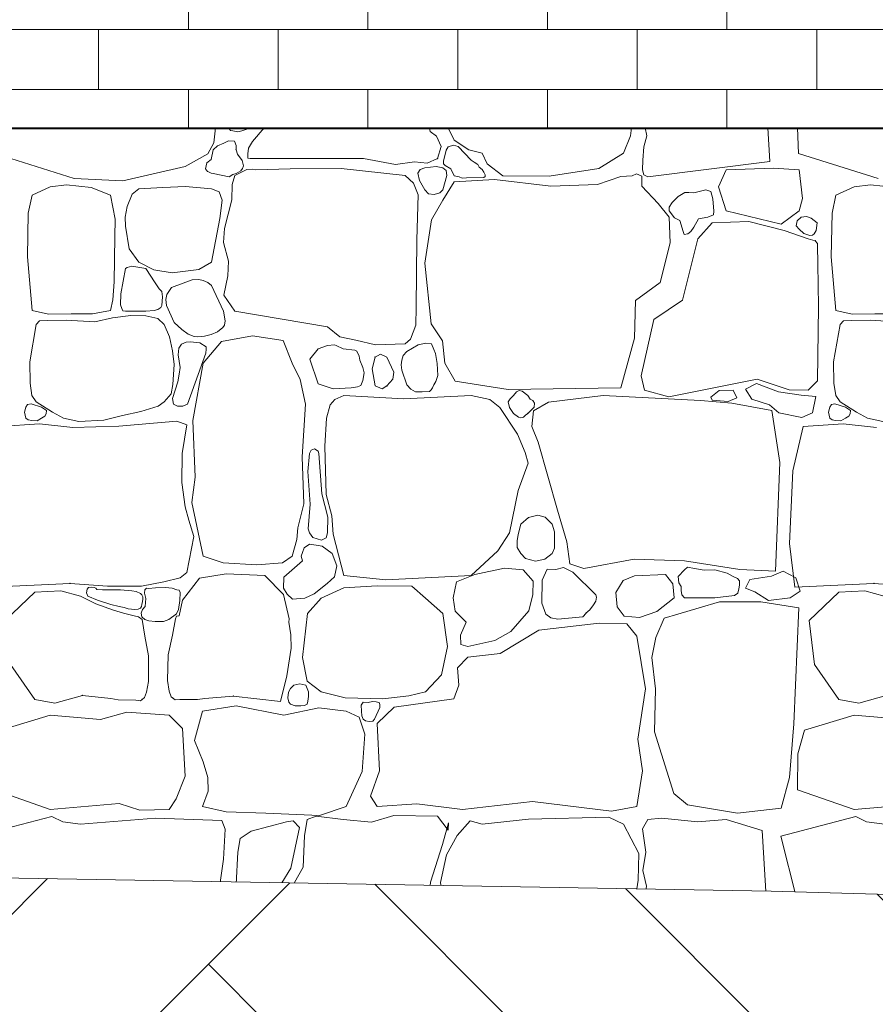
# Model space of a CAD drawing. Header units: millimetres. Extents: x 67877 to 166263, y -957 to 33454.
# Tile 8 of 98: x 72217 to 73175, y 1530 to 2632. Entities that reach past the tile are written whole.
import ezdxf

# ---------------------------------------------------------------- set-up
doc = ezdxf.new("R2010")
doc.units = ezdxf.units.MM
doc.linetypes.add('Wipeout_Contour', pattern=[1000, 0, -1000])
for name, color, linetype, lineweight in [('0_Nr_pióra__102', 9, 'Continuous', 5), ('0_Nr_pióra__2', 8, 'Continuous', 5), ('0_Nr_pióra__93', 7, 'Continuous', 13), ('_elementy3d_Nr_pióra__102', 9, 'Continuous', 5), ('_elementy3d_Nr_pióra__2', 8, 'Continuous', 5)]:
    doc.layers.add(name, color=color, linetype=linetype, lineweight=lineweight)
doc.layers.add('_elementy3d', color=7, linetype='Continuous')

# ---------------------------------------------------------------- blocks, each defined once
blk = doc.blocks.new('*X24', base_point=(739731.4, 4226.7))
at = {"layer": '_elementy3d_Nr_pióra__102', "linetype": 'Continuous'}
for p, q in [((760698.4, -352), (760696.6, -368.8)), ((760712.8, -352), (760712.9, -352.2)), ((760712.9, -352.2), (760715.2, -355.2)), ((760728, -355.4), (760737.8, -352)), ((760753, -352), (760739.7, -367.5)), ((760938.8, -356.1), (760938.2, -352)), ((760959, -352), (760965.8, -366.1)), ((761163.2, -361.3), (761164.3, -352)), ((761179.4, -352), (761181.3, -361)), ((761319.1, -389.8), (761316.9, -352)), ((761351.3, -380.9), (761350.2, -352)), ((760715.2, -355.2), (760718, -355.7)), ((760718, -355.7), (760723.5, -356.8)), ((760723.5, -356.8), (760728, -355.4)), ((760945.8, -361.6), (760938.8, -356.1)), ((760951, -373), (760945.8, -361.6)), ((761155.3, -380.7), (761163.2, -361.3)), ((761181.3, -361), (761177.9, -373.4)), ((760696.6, -368.8), (760689.9, -381.2)), ((760700.7, -372.3), (760696, -376.7)), ((760707.8, -369.2), (760700.7, -372.3)), ((760713, -366.9), (760707.8, -369.2)), ((760719.6, -367), (760713, -366.9)), ((760721.7, -371.9), (760719.6, -367)), ((760721.4, -376.7), (760721.7, -371.9)), ((760739.7, -367.5), (760735.2, -375.1)), ((760947, -386.6), (760951, -373)), ((760959, -373.5), (760956.7, -377.2)), ((760965, -371.4), (760959, -373.5)), ((760970.2, -373), (760965, -371.4)), ((760965.8, -366.1), (760981.9, -376.7)), ((760984.8, -388.3), (760970.2, -373)), ((761177.9, -373.4), (761176.8, -388.5)), ((760540.3, -408.9), (760451.3, -380.9)), ((760689.9, -381.2), (760664.3, -395.3)), ((760696, -376.7), (760693.6, -387.5)), ((760723.1, -381.6), (760721.4, -376.7)), ((760728.3, -388.6), (760723.1, -381.6)), ((760734.7, -381.4), (760734.6, -386.2)), ((760735.2, -375.1), (760734.7, -381.4)), ((760956.7, -377.2), (760953.6, -389.6)), ((760981.9, -376.7), (760996.8, -380.7)), ((760996.8, -380.7), (761002.5, -392.3)), ((761127.5, -397.8), (761155.3, -380.7)), ((761440.3, -408.9), (761351.3, -380.9)), ((760664.3, -395.3), (760594.5, -411.5)), ((760688.9, -391.4), (760687.4, -398)), ((760693.6, -387.5), (760688.9, -391.4)), ((760729.8, -394.8), (760728.3, -388.6)), ((760728.6, -397.7), (760729.8, -394.8)), ((760734.6, -386.2), (760737.2, -386.6)), ((760737.2, -386.6), (760864, -386.4)), ((760864, -386.4), (760899.9, -393.3)), ((760899.9, -393.3), (760921.2, -390.3)), ((760921.2, -390.3), (760935.3, -391.8)), ((760945.5, -395.5), (760932.9, -396.8)), ((760935.3, -391.8), (760947, -386.6)), ((760952.9, -396.8), (760945.5, -395.5)), ((760953.6, -389.6), (760953.8, -392.6)), ((760953.8, -392.6), (760955.7, -394.3)), ((760955.7, -394.3), (760961.8, -398)), ((760987.9, -390.6), (760984.8, -388.3)), ((760992.2, -393.3), (760987.9, -390.6)), ((760993.7, -396.1), (760992.2, -393.3)), ((760996.8, -398.7), (760993.7, -396.1)), ((761002.5, -392.3), (761020.1, -405.9)), ((761176.8, -388.5), (761176.3, -399.2)), ((761182.3, -406.9), (761319.1, -389.8)), ((760687.4, -398), (760689.4, -401.2)), ((760689.4, -401.2), (760690.7, -401.6)), ((760690.7, -401.6), (760693.4, -402.9)), ((760693.4, -402.9), (760696, -403.2)), ((760696, -403.2), (760713.8, -407.2)), ((760713.8, -407.2), (760717.8, -404.3)), ((760719.9, -405.7), (760717, -415.6)), ((760717.8, -404.3), (760721.4, -403.2)), ((760733.5, -398.8), (760719.9, -405.7)), ((760721.4, -403.2), (760726.9, -400.2)), ((760726.9, -400.2), (760728.6, -397.7)), ((760740.4, -398.4), (760733.5, -398.8)), ((760743.6, -399), (760740.4, -398.4)), ((760782, -398), (760743.6, -399)), ((760839.3, -397.8), (760782, -398)), ((760910.6, -405.7), (760839.3, -397.8)), ((760920.1, -414.1), (760910.6, -405.7)), ((760927.7, -398.8), (760925, -402.8)), ((760925, -402.8), (760926.7, -411.3)), ((760932.9, -396.8), (760927.7, -398.8)), ((760956.5, -400.1), (760952.9, -396.8)), ((760952.9, -421.5), (760957.5, -405.6)), ((760957.5, -405.6), (760956.5, -400.1)), ((760961.8, -398), (760965.7, -406)), ((760965.7, -406), (760971.2, -407.2)), ((760971.2, -407.2), (760974.6, -408.5)), ((760979.5, -408.2), (760998.9, -407.7)), ((760999, -401.9), (760996.8, -398.7)), ((760998.9, -407.7), (761000.3, -406.5)), ((761000.3, -404.6), (760999, -401.9)), ((761000.3, -406.5), (761000.3, -404.6)), ((761020.1, -405.9), (761072.1, -406.4)), ((761072.1, -406.4), (761127.5, -397.8)), ((761152.1, -406.7), (761126.1, -415.6)), ((761165.1, -405.8), (761152.1, -406.7)), ((761169.6, -403.5), (761165.1, -405.8)), ((761175.9, -406.2), (761169.6, -403.5)), ((761175.6, -417.3), (761175.9, -406.2)), ((761176.3, -399.2), (761178, -404.8)), ((761178, -404.8), (761182.3, -406.9)), ((761270, -399.2), (761261.4, -418.2)), ((761323.3, -397.2), (761270, -399.2)), ((761351.7, -399.2), (761323.3, -397.2)), ((761355.7, -431.4), (761351.7, -399.2)), ((760513.4, -418.2), (760493, -427.7)), ((760531.6, -416.1), (760513.4, -418.2)), ((760559.4, -418.8), (760531.6, -416.1)), ((760594.5, -411.5), (760540.3, -408.9)), ((760664.7, -418), (760639.5, -418.8)), ((760694, -420.6), (760664.7, -418)), ((760717, -415.6), (760716.7, -432.8)), ((760925.2, -427.1), (760920.1, -414.1)), ((760926.7, -411.3), (760932.9, -421.5)), ((760965.8, -412.6), (760952.9, -433.2)), ((761010.9, -410.1), (760965.8, -412.6)), ((760974.6, -408.5), (760979.5, -408.2)), ((761073.8, -417.3), (761010.9, -410.1)), ((761126.1, -415.6), (761073.8, -417.3)), ((761193.9, -436.9), (761175.6, -417.3)), ((761261.4, -418.2), (761270, -445.2)), ((761413.4, -418.2), (761393, -427.7)), ((761431.6, -416.1), (761413.4, -418.2)), ((761459.4, -418.8), (761431.6, -416.1)), ((760493, -427.7), (760488.7, -447.8)), ((760580.8, -427.7), (760559.4, -418.8)), ((760586, -454.5), (760580.8, -427.7)), ((760605.1, -426.5), (760599.5, -440.1)), ((760612.5, -420.6), (760605.1, -426.5)), ((760639.5, -418.8), (760612.5, -420.6)), ((760702.7, -423.8), (760694, -420.6)), ((760705.8, -433.1), (760702.7, -423.8)), ((760923.9, -477.6), (760925.2, -427.1)), ((760932.9, -421.5), (760936.9, -426.2)), ((760936.9, -426.2), (760943.4, -426.8)), ((760943.4, -426.8), (760949.4, -424.9)), ((760949.4, -424.9), (760952.9, -421.5)), ((761216.5, -429.1), (761209.8, -435.9)), ((761223.8, -424.6), (761216.5, -429.1)), ((761228.4, -424.5), (761223.8, -424.6)), ((761234.1, -425), (761228.4, -424.5)), ((761247.5, -421.5), (761234.1, -425)), ((761253.1, -423.4), (761247.5, -421.5)), ((761255.3, -431.8), (761253.1, -423.4)), ((761393, -427.7), (761388.7, -447.8)), ((760599.5, -440.1), (760597.4, -452.1)), ((760703.4, -453.6), (760705.8, -433.1)), ((760716.7, -432.8), (760708.5, -464.9)), ((760952.9, -433.2), (760940.1, -455)), ((761206.3, -452), (761193.9, -436.9)), ((761209.8, -435.9), (761206.3, -441)), ((761256.2, -445.4), (761255.3, -431.8)), ((761351.7, -445.2), (761355.7, -431.4)), ((760488.7, -447.8), (760487.8, -496.4)), ((761206.3, -441), (761206.3, -445.2)), ((761206.3, -445.2), (761212.2, -452.8)), ((761249.7, -452.1), (761255.9, -449.5)), ((761255.9, -449.5), (761256.2, -445.4)), ((761270, -445.2), (761331.9, -459.9)), ((761331.9, -459.9), (761351.7, -445.2)), ((761354, -452.1), (761360, -451.4)), ((761360, -451.4), (761365.5, -453.3)), ((761388.7, -447.8), (761387.8, -496.4)), ((760585.8, -474.3), (760586, -454.5)), ((760597.4, -452.1), (760597.7, -462.3)), ((760597.7, -462.3), (760601.7, -487.5)), ((760694, -502.6), (760703.4, -453.6)), ((760940.1, -455), (760932.9, -503.8)), ((761207.3, -481), (761206.3, -452)), ((761212.2, -452.8), (761218.2, -455.8)), ((761218.2, -455.8), (761221.9, -468.1)), ((761234.1, -463.2), (761239.1, -453.9)), ((761254.4, -458.4), (761238.5, -476.3)), ((761239.1, -453.9), (761249.7, -452.1)), ((761295.5, -457), (761254.4, -458.4)), ((761335.1, -467.1), (761295.5, -457)), ((761348.6, -462), (761349.6, -456.1)), ((761351.7, -465.7), (761348.6, -462)), ((761349.6, -456.1), (761354, -452.1)), ((761365.5, -453.3), (761372.2, -458.4)), ((761372.2, -458.4), (761371, -467)), ((760708.5, -464.9), (760707.5, -480.5)), ((761221.9, -468.1), (761223.3, -471.4)), ((761223.3, -471.4), (761227.2, -470.9)), ((761227.2, -470.9), (761230.6, -468.2)), ((761230.6, -468.2), (761234.1, -463.2)), ((761361.9, -476.3), (761335.1, -467.1)), ((761357.2, -470.4), (761351.7, -465.7)), ((761363.9, -472.8), (761357.2, -470.4)), ((761366.9, -472.4), (761363.9, -472.8)), ((761368.5, -470.7), (761366.9, -472.4)), ((761371, -467), (761368.5, -470.7)), ((760585.1, -524.5), (760585.8, -474.3)), ((760707.5, -480.5), (760712.9, -501.5)), ((760923.1, -552.9), (760923.9, -477.6)), ((761196.2, -525.3), (761207.3, -481)), ((761238.5, -476.3), (761221.2, -545.1)), ((761369.9, -478.5), (761361.9, -476.3)), ((761372.4, -481.5), (761369.9, -478.5)), ((761372.5, -483.9), (761372.4, -481.5)), ((761372.8, -504.3), (761372.5, -483.9)), ((760601.7, -487.5), (760612.5, -502.6)), ((760487.8, -496.4), (760493, -556.6)), ((760612.5, -502.6), (760629.4, -511.2)), ((760679.9, -510.8), (760694, -502.6)), ((760712.9, -501.5), (760712.1, -517.9)), ((760932.9, -503.8), (760939.8, -571.4)), ((761373.7, -552.1), (761372.8, -504.3)), ((761387.8, -496.4), (761393, -556.6)), ((760597.7, -509.7), (760592.3, -538.1)), ((760599.5, -508.5), (760597.7, -509.7)), ((760604.7, -507), (760599.5, -508.5)), ((760620.3, -509.7), (760604.7, -507)), ((760630.9, -525.8), (760620.3, -509.7)), ((760629.4, -511.2), (760649.9, -514.4)), ((760649.9, -514.4), (760679.9, -510.8)), ((760712.1, -517.9), (760707.7, -539.4)), ((760583.6, -544.5), (760585.1, -524.5)), ((760635.5, -532.2), (760630.9, -525.8)), ((760672.3, -522.3), (760649.3, -530.8)), ((760679.9, -522), (760672.3, -522.3)), ((760684.7, -523.2), (760679.9, -522)), ((760689.7, -525.4), (760684.7, -523.2)), ((760693.9, -528.8), (760689.7, -525.4)), ((760707.4, -557.4), (760693.9, -528.8)), ((761168.7, -545.6), (761196.2, -525.3)), ((760592.3, -538.1), (760592.2, -550.3)), ((760638.2, -535.4), (760635.5, -532.2)), ((760639.1, -541.4), (760638.2, -535.4)), ((760644, -538.8), (760642.7, -544.3)), ((760649.3, -530.8), (760644, -538.8)), ((760707.7, -539.4), (760719.9, -557.3)), ((760580.8, -556.6), (760583.6, -544.5)), ((760592.2, -550.3), (760593.7, -554.5)), ((760638.4, -551.2), (760639.1, -541.4)), ((760642.7, -544.3), (760643.7, -550.9)), ((760643.7, -550.9), (760652, -570.1)), ((761167.7, -587.5), (761168.7, -545.6)), ((761221.2, -545.1), (761189, -566.7)), ((760493, -556.6), (760511.3, -560.6)), ((760511.3, -560.6), (760536.7, -560.3)), ((760536.7, -560.3), (760560.9, -560.2)), ((760560.9, -560.2), (760580.8, -556.6)), ((760593.7, -554.5), (760594.7, -556.8)), ((760594.7, -556.8), (760597.7, -557.4)), ((760597.7, -557.4), (760620.3, -557.4)), ((760620.3, -557.4), (760629.6, -556.6)), ((760629.6, -556.6), (760633.9, -555.5)), ((760633.9, -555.5), (760637.2, -553.2)), ((760637.2, -553.2), (760638.4, -551.2)), ((760709.1, -568.3), (760707.4, -557.4)), ((760719.9, -557.3), (760823.9, -575)), ((760922.7, -573.1), (760923.1, -552.9)), ((761372.3, -635.5), (761373.7, -552.1)), ((761393, -556.6), (761411.3, -560.6)), ((761411.3, -560.6), (761436.7, -560.3)), ((761436.7, -560.3), (761460.9, -560.2)), ((760497.8, -572.3), (760490.5, -614.1)), ((760501.5, -568.1), (760497.8, -572.3)), ((760510.5, -567.8), (760501.5, -568.1)), ((760531.4, -567.5), (760510.5, -567.8)), ((760563.2, -569.4), (760531.4, -567.5)), ((760583.2, -565), (760563.2, -569.4)), ((760603.5, -562.2), (760583.2, -565)), ((760620.6, -562.5), (760603.5, -562.2)), ((760633.8, -565.5), (760620.6, -562.5)), ((760640.9, -572.3), (760633.8, -565.5)), ((760646.8, -585.9), (760640.9, -572.3)), ((760652, -570.1), (760660.8, -577.8)), ((760706.7, -575.6), (760708.5, -573)), ((760708.5, -573), (760709.1, -568.3)), ((760939.8, -571.4), (760952.7, -590.5)), ((761189, -566.7), (761174.9, -629.8)), ((761397.8, -572.3), (761390.5, -614.1)), ((761401.5, -568.1), (761397.8, -572.3)), ((761410.5, -567.8), (761401.5, -568.1)), ((761431.4, -567.5), (761410.5, -567.8)), ((761463.2, -569.4), (761431.4, -567.5)), ((760660.8, -577.8), (760667.7, -583.2)), ((760667.7, -583.2), (760674.6, -585.7)), ((760686, -585.4), (760693.6, -583.6)), ((760693.6, -583.6), (760700.7, -580.5)), ((760700.7, -580.5), (760706.7, -575.6)), ((760823.9, -575), (760837.6, -585.9)), ((760916.6, -588.8), (760922.7, -573.1)), ((760650.2, -601.9), (760646.8, -585.9)), ((760660.4, -594.3), (760657.3, -598.6)), ((760665.7, -592.2), (760660.4, -594.3)), ((760670.4, -591.6), (760665.7, -592.2)), ((760681, -592.7), (760670.4, -591.6)), ((760674.6, -585.7), (760678.8, -586)), ((760678.8, -586), (760686, -585.4)), ((760687.8, -597.2), (760681, -592.7)), ((760705.3, -591.2), (760684.7, -615.5)), ((760739.9, -584.8), (760705.3, -591.2)), ((760774.1, -590.2), (760739.9, -584.8)), ((760784.3, -615.5), (760774.1, -590.2)), ((760837.6, -585.9), (760855.4, -590)), ((760855.4, -590), (760877.5, -595)), ((760877.5, -595), (760910.6, -593.9)), ((760910.6, -593.9), (760916.6, -588.8)), ((760934, -593.2), (760925.3, -595.1)), ((760940.2, -594), (760934, -593.2)), ((760942.8, -600.1), (760940.2, -594)), ((760952.7, -590.5), (760955.2, -615.5)), ((761152.1, -643), (761167.7, -587.5)), ((760652.1, -617.1), (760650.2, -601.9)), ((760657.3, -598.6), (760656.6, -606.3)), ((760666.9, -661.3), (760687.6, -604.2)), ((760687.6, -604.2), (760688, -600)), ((760688, -600), (760687.8, -597.2)), ((760813.2, -599.4), (760804.1, -611)), ((760823.8, -595.7), (760813.2, -599.4)), ((760831.8, -595.2), (760823.8, -595.7)), ((760833.5, -595.9), (760831.8, -595.2)), ((760841.5, -599.4), (760833.5, -595.9)), ((760854.4, -600.9), (760841.5, -599.4)), ((760856.8, -602.1), (760854.4, -600.9)), ((760859.2, -607.6), (760856.8, -602.1)), ((760883.2, -605.5), (760877.1, -608.8)), ((760890.3, -608.8), (760883.2, -605.5)), ((760912.6, -602.6), (760908.5, -606.9)), ((760925.3, -595.1), (760912.6, -602.6)), ((760944.6, -604.7), (760942.8, -600.1)), ((760946.7, -616), (760944.6, -604.7)), ((760490.5, -614.1), (760490.8, -637.9)), ((760656.6, -606.3), (760658.9, -620.3)), ((760684.7, -615.5), (760673.1, -679.9)), ((760793.4, -634), (760784.3, -615.5)), ((760804.1, -611), (760813.2, -638.7)), ((760860.1, -612.2), (760859.2, -607.6)), ((760863.2, -620.4), (760860.1, -612.2)), ((760877.1, -608.8), (760873.9, -621.9)), ((760898.2, -625.6), (760890.3, -608.8)), ((760906.9, -612.2), (760906.2, -617.5)), ((760908.5, -606.9), (760906.9, -612.2)), ((760947.2, -629.4), (760946.7, -616)), ((760955.2, -615.5), (760966.8, -635.8)), ((761390.5, -614.1), (761390.8, -637.9)), ((760650.5, -639.3), (760652.1, -617.1)), ((760657.8, -627.8), (760656.2, -636.3)), ((760658.9, -620.3), (760657.8, -627.8)), ((760864.8, -626.4), (760863.2, -620.4)), ((760863.5, -634.8), (760864.8, -626.4)), ((760873.9, -621.9), (760877.1, -641)), ((760897, -633.5), (760898.2, -625.6)), ((760906.2, -617.5), (760907.1, -623.4)), ((760907.1, -623.4), (760912.6, -639.7)), ((760490.8, -637.9), (760492.8, -651.8)), ((760656.2, -636.3), (760650.1, -655.2)), ((760799.1, -661.3), (760793.4, -634)), ((760813.2, -638.7), (760830.1, -644.4)), ((760861, -640.6), (760862, -638.7)), ((760862, -638.7), (760863.5, -634.8)), ((760890.3, -641), (760897, -633.5)), ((760942.8, -639.7), (760945, -635.9)), ((760945, -635.9), (760947.2, -629.4)), ((760966.8, -635.8), (761026, -644.9)), ((761174.9, -629.8), (761178.6, -645.9)), ((761205.8, -653.4), (761304.9, -633.5)), ((761304, -638.3), (761291.9, -644.5)), ((761328.7, -647.7), (761304, -638.3)), ((761304.9, -633.5), (761340.6, -645.4)), ((761361.9, -645.9), (761372.3, -635.5)), ((761390.8, -637.9), (761392.8, -651.8)), ((760640.9, -658.8), (760648.9, -649.7)), ((760648.9, -649.7), (760650.5, -639.3)), ((760830.1, -644.4), (760850.4, -643.2)), ((760850.4, -643.2), (760857.5, -641.9)), ((760857.5, -641.9), (760861, -640.6)), ((760877.1, -641), (760885, -644.3)), ((760885, -644.3), (760890.3, -641)), ((760912.6, -639.7), (760917.2, -644.7)), ((760917.2, -644.7), (760922.4, -647.5)), ((760922.4, -647.5), (760929.9, -647.6)), ((760929.9, -647.6), (760938.1, -647.4)), ((760938.1, -647.4), (760939.8, -645.4)), ((760939.8, -645.4), (760941.5, -643)), ((760941.5, -643), (760942.8, -639.7)), ((761026, -644.9), (761152.1, -643)), ((761035.3, -647.6), (761031.9, -651.9)), ((761038.4, -646.3), (761035.3, -647.6)), ((761041.6, -646.9), (761038.4, -646.3)), ((761048, -651.9), (761041.6, -646.9)), ((761178.6, -645.9), (761205.8, -653.4)), ((761253.1, -653.6), (761262.2, -646.2)), ((761262.2, -646.2), (761278.1, -645.6)), ((761278.1, -645.6), (761282.2, -654.5)), ((761291.9, -644.5), (761299, -655.7)), ((761354, -651.2), (761328.7, -647.7)), ((761340.6, -645.4), (761361.9, -645.9)), ((760492.8, -651.8), (760497.8, -658.8)), ((760497.8, -658.8), (760516.1, -670.3)), ((760634.3, -663.5), (760640.9, -658.8)), ((760650.1, -655.2), (760651.5, -661.5)), ((760832.1, -656.3), (760826.9, -662.3)), ((760842, -651.9), (760832.1, -656.3)), ((760909.3, -655.6), (760842, -651.9)), ((760984.8, -651.9), (760909.3, -655.6)), ((761005.4, -656.3), (760984.8, -651.9)), ((761016.8, -665.3), (761005.4, -656.3)), ((761028.3, -655.5), (761026.2, -658.8)), ((761026.2, -658.8), (761027.4, -665.1)), ((761031.9, -651.9), (761028.3, -655.5)), ((761050.8, -655.8), (761048, -651.9)), ((761053.7, -657.3), (761050.8, -655.8)), ((761055.6, -660.5), (761053.7, -657.3)), ((761071.1, -659.1), (761054.5, -669)), ((761055.1, -664.8), (761055.6, -660.5)), ((761132.3, -651.9), (761071.1, -659.1)), ((761241.5, -657.3), (761132.3, -651.9)), ((761276.4, -660.5), (761241.5, -657.3)), ((761254.5, -656.8), (761253.1, -653.6)), ((761272.5, -658.3), (761254.5, -656.8)), ((761282.2, -654.5), (761272.5, -658.3)), ((761321.2, -668.4), (761276.4, -660.5)), ((761299, -655.7), (761318.7, -662.1)), ((761370.5, -653), (761354, -651.2)), ((761366.7, -671), (761370.5, -653)), ((761392.8, -651.8), (761397.8, -658.8)), ((761397.8, -658.8), (761416.1, -670.3)), ((760486.2, -664.9), (760484.6, -670.4)), ((760484.6, -670.4), (760486.2, -677)), ((760487.9, -661.8), (760486.2, -664.9)), ((760492, -661.2), (760487.9, -661.8)), ((760503.7, -664.9), (760492, -661.2)), ((760509.3, -668.5), (760503.7, -664.9)), ((760507.4, -674.9), (760509, -672.2)), ((760509, -672.2), (760509.3, -668.5)), ((760516.1, -670.3), (760528.4, -677)), ((760594.3, -674.3), (760614.8, -669.8)), ((760614.8, -669.8), (760634.3, -663.5)), ((760651.5, -661.5), (760655.7, -663.8)), ((760655.7, -663.8), (760661.9, -663.5)), ((760661.9, -663.5), (760666.9, -661.3)), ((760795.4, -720.5), (760799.1, -661.3)), ((760826.9, -662.3), (760822.7, -677.1)), ((761036.4, -695.2), (761016.8, -665.3)), ((761027.4, -665.1), (761031.9, -671.7)), ((761031.9, -671.7), (761037.5, -676.1)), ((761045.4, -673.9), (761048, -671.7)), ((761048, -671.7), (761055.1, -664.8)), ((761054.5, -669), (761052.7, -686.6)), ((761318.7, -662.1), (761329, -671)), ((761330.1, -726.7), (761321.2, -668.4)), ((761329, -671), (761354.9, -676.3)), ((761354.9, -676.3), (761366.7, -671)), ((761386.2, -664.9), (761384.6, -670.4)), ((761384.6, -670.4), (761386.2, -677)), ((761387.9, -661.8), (761386.2, -664.9)), ((761392, -661.2), (761387.9, -661.8)), ((761403.7, -664.9), (761392, -661.2)), ((761409.3, -668.5), (761403.7, -664.9)), ((761407.4, -674.9), (761409, -672.2)), ((761409, -672.2), (761409.3, -668.5)), ((761416.1, -670.3), (761428.4, -677)), ((760486.2, -677), (760488.7, -678.8)), ((760488.7, -678.8), (760492.7, -679.7)), ((760492.7, -679.7), (760498.6, -680)), ((760498.6, -680), (760503.7, -677)), ((760503.7, -677), (760507.4, -674.9)), ((760528.4, -677), (760545.4, -681)), ((760545.4, -681), (760573.3, -679.4)), ((760573.3, -679.4), (760594.3, -674.3)), ((760655.3, -680.4), (760590.1, -686)), ((760666.2, -684.5), (760655.3, -680.4)), ((760673.1, -679.9), (760675.5, -743)), ((760822.7, -677.1), (760820.9, -708.3)), ((761037.5, -676.1), (761040.4, -676.9)), ((761040.4, -676.9), (761043.3, -676.1)), ((761043.3, -676.1), (761045.4, -673.9)), ((761386.2, -677), (761388.7, -678.8)), ((761388.7, -678.8), (761392.7, -679.7)), ((761392.7, -679.7), (761398.6, -680)), ((761398.6, -680), (761403.7, -677)), ((761403.7, -677), (761407.4, -674.9)), ((761428.4, -677), (761445.4, -681)), ((760501.3, -683.5), (760456.5, -686.3)), ((760538.6, -687.7), (760501.3, -683.5)), ((760590.1, -686), (760538.6, -687.7)), ((760661.2, -716.6), (760666.2, -684.5)), ((761052.7, -686.6), (761059.8, -704.1)), ((761356.5, -686.3), (761344.8, -736)), ((761401.3, -683.5), (761356.5, -686.3)), ((761438.6, -687.7), (761401.3, -683.5)), ((761045.1, -715.5), (761036.4, -695.2)), ((761059.8, -704.1), (761081.2, -779.9)), ((760805.5, -713), (760803.6, -716.6)), ((760809.4, -711.6), (760805.5, -713)), ((760813.2, -714.1), (760809.4, -711.6)), ((760814.2, -716.6), (760813.2, -714.1)), ((760820.9, -708.3), (760822.2, -762.6)), ((761048.5, -727.4), (761045.1, -715.5)), ((760660.7, -749.1), (760661.2, -716.6)), ((760797.4, -773), (760795.4, -720.5)), ((760803.6, -716.6), (760801.8, -736.7)), ((760817.4, -761.9), (760814.2, -716.6)), ((761325.4, -848.3), (761330.1, -726.7)), ((760801.8, -736.7), (760804.5, -773.2)), ((761037.1, -757.9), (761048.5, -727.4)), ((761344.8, -736), (761340.9, -817.4)), ((760664.5, -776.2), (760660.7, -749.1)), ((760675.5, -743), (760672.1, -771.5)), ((761027.7, -805.4), (761037.1, -757.9)), ((760824.2, -788), (760817.4, -761.9)), ((760822.2, -762.6), (760828.8, -786.4)), ((760668.7, -791.4), (760664.5, -776.2)), ((760672.1, -771.5), (760684.7, -831.4)), ((760790.7, -800), (760797.4, -773)), ((760804.5, -773.2), (760802.3, -800.8)), ((761081.2, -779.9), (761091.6, -815.6)), ((760674, -809.4), (760668.7, -791.4)), ((760824, -805.4), (760824.2, -788)), ((760828.8, -786.4), (760830.1, -806.9)), ((761049, -788.4), (761040.2, -795.6)), ((761059.2, -785.5), (761049, -788.4)), ((761067.5, -788), (761059.2, -785.5)), ((761075.5, -795.6), (761067.5, -788)), ((760789.5, -812.9), (760790.7, -800)), ((760802.3, -800.8), (760803.6, -805.4)), ((761040.2, -795.6), (761037.4, -807.3)), ((761077.8, -804.2), (761075.5, -795.6)), ((761078, -813.6), (761077.8, -804.2)), ((760666.2, -849.8), (760674, -809.4)), ((760784.3, -831.4), (760789.5, -812.9)), ((760803.6, -805.4), (760807.3, -810.6)), ((760807.3, -810.6), (760817.2, -813.7)), ((760817.2, -813.7), (760822.3, -811)), ((760822.3, -811), (760824, -805.4)), ((760830.1, -806.9), (760842, -853.2)), ((761014.4, -825.5), (761027.7, -805.4)), ((761036.3, -814.5), (761036.2, -822)), ((761037.4, -807.3), (761036.3, -814.5)), ((761078.1, -822.6), (761078, -813.6)), ((760797.6, -822.1), (760795.7, -827.5)), ((760803.6, -818.2), (760797.6, -822.1)), ((760811, -819.1), (760803.6, -818.2)), ((760818, -820.2), (760811, -819.1)), ((760829, -828.5), (760818, -820.2)), ((760984.8, -853.2), (761014.4, -825.5)), ((761036.2, -822), (761040.2, -828.7)), ((761075.5, -828.7), (761078.1, -822.6)), ((761091.6, -815.6), (761095.1, -840.1)), ((761340.9, -817.4), (761346.9, -866.4)), ((760684.7, -831.4), (760707, -839.1)), ((760773.4, -839.1), (760784.3, -831.4)), ((760795.7, -836.7), (760775, -855.1)), ((760795.7, -827.5), (760794.4, -831.7)), ((760794.4, -831.7), (760795.7, -836.7)), ((760834.4, -842.5), (760829, -828.5)), ((761040.2, -828.7), (761045.5, -834.3)), ((761045.5, -834.3), (761056.6, -837.1)), ((761056.6, -837.1), (761067.3, -835)), ((761067.3, -835), (761075.5, -828.7)), ((761110.7, -845.3), (761167.2, -834.9)), ((761167.2, -834.9), (761223.4, -836.9)), ((761223.4, -836.9), (761285.6, -846.3)), ((760707, -839.1), (760744.6, -841.4)), ((760744.6, -841.4), (760773.4, -839.1)), ((760831.6, -854.6), (760834.4, -842.5)), ((761021.8, -845.1), (760988.8, -852)), ((761042.8, -846.8), (761021.8, -845.1)), ((761054, -859.7), (761042.8, -846.8)), ((761069.6, -846), (761064, -858.4)), ((761079.3, -846.4), (761069.6, -846)), ((761087.9, -844.2), (761079.3, -846.4)), ((761098.3, -849.3), (761087.9, -844.2)), ((761095.1, -840.1), (761110.7, -845.3)), ((761223.4, -847), (761216.5, -854.2)), ((761226.9, -843.7), (761223.4, -847)), ((761234.8, -845.5), (761226.9, -843.7)), ((761245.5, -847.3), (761234.8, -845.5)), ((761257.6, -847), (761245.5, -847.3)), ((761271.3, -850.7), (761257.6, -847)), ((761285.6, -846.3), (761325.4, -848.3)), ((760640.5, -860.1), (760658.7, -855.8)), ((760658.7, -855.8), (760666.2, -849.8)), ((760661.6, -880.7), (760680.5, -856)), ((760680.5, -856), (760710.5, -851.3)), ((760710.5, -851.3), (760753.6, -853.2)), ((760753.6, -853.2), (760774.5, -874.3)), ((760775, -855.1), (760774.4, -867.3)), ((760823.6, -862.3), (760831.6, -854.6)), ((760842, -853.2), (760889.3, -858.2)), ((760889.3, -858.2), (760984.8, -853.2)), ((760988.8, -852), (760968.3, -860.2)), ((761064, -858.4), (761063.6, -884)), ((761124.1, -875), (761098.3, -849.3)), ((761154.8, -858.9), (761146.5, -872.3)), ((761167.7, -853.5), (761154.8, -858.9)), ((761202.3, -852), (761167.7, -853.5)), ((761210.5, -862.7), (761202.3, -852)), ((761216.5, -854.2), (761217.1, -861.3)), ((761277.2, -853.9), (761271.3, -850.7)), ((761282.8, -856.7), (761277.2, -853.9)), ((761284.9, -859), (761282.8, -856.7)), ((761284.9, -864.1), (761284.9, -859)), ((761291.9, -867.3), (761296.6, -857.6)), ((761296.6, -857.6), (761320.8, -853.9)), ((761320.8, -853.9), (761333.8, -848.5)), ((761333.8, -848.5), (761348.3, -855.7)), ((761348.3, -855.7), (761353, -870.6)), ((760446.9, -866.4), (760535.6, -862)), ((760525.4, -870.3), (760496.3, -871.9)), ((760547.2, -876.2), (760525.4, -870.3)), ((760535.6, -862), (760577.7, -865.1)), ((760554.6, -868.5), (760554, -872.4)), ((760556.4, -866.5), (760554.6, -868.5)), ((760560, -866.1), (760556.4, -866.5)), ((760562.5, -866.6), (760560, -866.1)), ((760564.5, -867.5), (760562.5, -866.6)), ((760565.6, -868.7), (760564.5, -867.5)), ((760572, -869.3), (760565.6, -868.7)), ((760591.9, -869.2), (760572, -869.3)), ((760577.7, -865.1), (760615.5, -865.1)), ((760604.7, -870.4), (760591.9, -869.2)), ((760609.7, -871.2), (760604.7, -870.4)), ((760615.5, -865.1), (760640.5, -860.1)), ((760619.4, -869.2), (760619.1, -872.9)), ((760621.2, -867.4), (760619.4, -869.2)), ((760623.4, -867.6), (760621.2, -867.4)), ((760631.4, -867.1), (760623.4, -867.6)), ((760642.6, -866.5), (760631.4, -867.1)), ((760649.9, -867.2), (760642.6, -866.5)), ((760655.3, -869.2), (760649.9, -867.2)), ((760657.8, -869.5), (760655.3, -869.2)), ((760659, -872.2), (760657.8, -869.5)), ((760774.4, -867.3), (760778.7, -873.9)), ((760808.9, -873.6), (760823.6, -862.3)), ((760842, -866.9), (760816.7, -878.5)), ((760879.6, -864.9), (760842, -866.9)), ((760918.3, -865.1), (760879.6, -864.9)), ((760933.6, -878.5), (760918.3, -865.1)), ((760968.3, -860.2), (760964.6, -878.1)), ((761053.7, -874.5), (761054, -859.7)), ((761211.9, -878.2), (761210.5, -862.7)), ((761217.1, -861.3), (761219.9, -865.5)), ((761219.9, -865.5), (761219.8, -869.8)), ((761219.8, -869.8), (761220.4, -874.9)), ((761283.3, -872.9), (761284.4, -868.1)), ((761284.4, -868.1), (761284.9, -864.1)), ((761302.4, -871.6), (761291.9, -867.3)), ((761346.9, -866.4), (761435.6, -862)), ((761425.4, -870.3), (761396.3, -871.9)), ((761447.2, -876.2), (761425.4, -870.3)), ((761435.6, -862), (761477.7, -865.1)), ((760496.3, -871.9), (760463, -903.6)), ((760564.4, -885), (760547.2, -876.2)), ((760554, -872.4), (760555.6, -876.2)), ((760555.6, -876.2), (760566.4, -880.7)), ((760566.4, -880.7), (760581.4, -885.6)), ((760614.3, -873.4), (760609.7, -871.2)), ((760616.1, -875), (760614.3, -873.4)), ((760617.2, -877.2), (760616.1, -875)), ((760616.7, -882.4), (760617, -879.8)), ((760617, -879.8), (760617.2, -877.2)), ((760619.1, -872.9), (760620.3, -879)), ((760620.3, -879), (760619.6, -888)), ((760657, -891.1), (760658.6, -881.2)), ((760657.8, -898.5), (760661.6, -880.7)), ((760658.6, -881.2), (760659, -872.2)), ((760774.5, -874.3), (760780.9, -901.7)), ((760778.7, -873.9), (760784.6, -879.6)), ((760784.6, -879.6), (760798.4, -878.5)), ((760798.4, -878.5), (760808.9, -873.6)), ((760816.7, -878.5), (760801.6, -895.6)), ((760952.9, -895.8), (760933.6, -878.5)), ((760964.6, -878.1), (760966.6, -893.1)), ((761049.4, -892.9), (761053.7, -874.5)), ((761125, -877.6), (761124.1, -875)), ((761124.4, -881.9), (761125, -877.6)), ((761146.5, -872.3), (761148.1, -888.4)), ((761192.7, -893.6), (761211.9, -878.2)), ((761220.4, -874.9), (761223.4, -878.3)), ((761223.4, -878.3), (761257.6, -878.3)), ((761257.6, -878.3), (761279.3, -875.6)), ((761279.3, -875.6), (761283.3, -872.9)), ((761317.6, -881), (761302.4, -871.6)), ((761341.8, -878.1), (761317.6, -881)), ((761353, -870.6), (761341.8, -878.1)), ((761396.3, -871.9), (761363, -903.6)), ((760584.4, -891.9), (760564.4, -885)), ((760581.4, -885.6), (760590.5, -888)), ((760595.4, -895.2), (760584.4, -891.9)), ((760590.5, -888), (760596.2, -889)), ((760596.2, -889), (760600.8, -890.5)), ((760600.8, -890.5), (760608.3, -891.2)), ((760608.3, -891.2), (760611.7, -890.9)), ((760611.7, -890.9), (760614.3, -889.6)), ((760614.3, -889.6), (760615.5, -888)), ((760616.8, -891.4), (760615.2, -895.4)), ((760615.5, -888), (760616.1, -885.8)), ((760616.1, -885.8), (760616.7, -882.4)), ((760619.6, -888), (760616.8, -891.4)), ((760654.6, -896.1), (760657, -891.1)), ((761063.6, -884), (761068.2, -896.5)), ((761113.2, -895.3), (761117.4, -891.6)), ((761117.4, -891.6), (761121.6, -886.1)), ((761121.6, -886.1), (761124.4, -881.9)), ((761148.1, -888.4), (761156, -898.6)), ((761240, -889.4), (761216, -896.3)), ((761262.8, -882.5), (761240, -889.4)), ((761285.8, -882.5), (761262.8, -882.5)), ((761308.8, -882.5), (761285.8, -882.5)), ((761351.4, -889.5), (761308.8, -882.5)), ((761345.8, -1019.1), (761351.4, -889.5)), ((760607.2, -898.4), (760595.4, -895.2)), ((760612.3, -899.4), (760607.2, -898.4)), ((760616.3, -902.6), (760612.3, -899.4)), ((760615.2, -895.4), (760616, -899.6)), ((760616, -899.6), (760619.4, -902.6)), ((760619.4, -921), (760616.3, -902.6)), ((760619.4, -902.6), (760623.8, -903.9)), ((760640.1, -904.5), (760646.2, -902.6)), ((760646.2, -902.6), (760654.6, -896.1)), ((760650.1, -920), (760653.7, -901.7)), ((760653.7, -901.7), (760654.8, -898.8)), ((760654.8, -898.8), (760657.8, -898.5)), ((760780.9, -901.7), (760780.4, -905.4)), ((760801.6, -895.6), (760795.7, -944.9)), ((760958.1, -932.7), (760952.9, -895.8)), ((760966.6, -893.1), (760978.9, -905.3)), ((761029, -915.7), (761049.4, -892.9)), ((761068.2, -896.5), (761073.9, -900.6)), ((761073.9, -900.6), (761081.7, -902)), ((761081.7, -902), (761109.5, -899.4)), ((761109.5, -899.4), (761113.3, -895.2)), ((761156, -898.6), (761173.1, -900.3)), ((761173.1, -900.3), (761192.7, -893.6)), ((761200.6, -901), (761191.5, -922.5)), ((761216, -896.3), (761200.6, -901)), ((760623.8, -903.9), (760630.8, -904.6)), ((760630.8, -904.6), (760640.1, -904.5)), ((760780.4, -905.4), (760782.8, -919.5)), ((760978.9, -905.3), (760972.7, -919.9)), ((761060.4, -914.2), (761017.1, -940.4)), ((761127.8, -906.7), (761060.4, -914.2)), ((761158.8, -907.2), (761127.8, -906.7)), ((761170.1, -921), (761158.8, -907.2)), ((761363, -903.6), (761368.9, -952.7)), ((760623.4, -943.1), (760619.4, -921)), ((760645.6, -942), (760650.1, -920)), ((760782.8, -919.5), (760783, -934.4)), ((760972.7, -919.9), (760973, -930.3)), ((761011.1, -925.8), (761029, -915.7)), ((761179.8, -980.1), (761170.1, -921)), ((761191.5, -922.5), (761187, -945.1)), ((760783, -934.4), (760778.4, -965.3)), ((760951.4, -964.2), (760958.1, -932.7)), ((760973, -930.3), (760980.9, -932.5)), ((760980.9, -932.5), (761011.1, -925.8)), ((760623.4, -972), (760623.4, -943.1)), ((760644.8, -970.8), (760645.6, -942)), ((760795.7, -944.9), (760800.9, -971.4)), ((760980.9, -944.6), (760969.3, -956.5)), ((761017.1, -940.4), (760980.9, -944.6)), ((761187, -945.1), (761190.9, -979.9)), ((760468.9, -952.7), (760496.3, -991.9)), ((760969.3, -956.5), (760971, -975.8)), ((761368.9, -952.7), (761396.3, -991.9)), ((760778.4, -965.3), (760771.3, -994.2)), ((760933.6, -983.5), (760951.4, -964.2)), ((760621.3, -983.6), (760623.4, -972)), ((760646.5, -982.5), (760644.8, -970.8)), ((760782.3, -979.6), (760780, -983.7)), ((760786.2, -976), (760782.3, -979.6)), ((760792.9, -974.5), (760786.2, -976)), ((760799.5, -976), (760792.9, -974.5)), ((760800.9, -979.6), (760799.5, -976)), ((760800.9, -971.4), (760816.7, -983.5)), ((760802.4, -983.4), (760800.9, -979.6)), ((760971, -975.8), (760965.3, -991.4)), ((761171.1, -1036.5), (761179.8, -980.1)), ((761190.9, -979.9), (761190, -1028.3)), ((760518.5, -996.1), (760549.4, -987.3)), ((760549.4, -987.3), (760581.3, -990.9)), ((760581.3, -990.9), (760589.3, -992.3)), ((760616.3, -991.9), (760618.8, -989.9)), ((760618.8, -989.9), (760621.3, -983.6)), ((760648.8, -988.9), (760646.5, -982.5)), ((760651.3, -990.9), (760648.8, -988.9)), ((760653.3, -992.3), (760651.3, -990.9)), ((760686.3, -990.8), (760678.3, -992.1)), ((760718.3, -988.2), (760686.3, -990.8)), ((760771.3, -994.2), (760718.3, -988.2)), ((760780, -983.7), (760779.5, -990)), ((760779.5, -990), (760780.4, -994.9)), ((760801.8, -993.8), (760802.6, -988.7)), ((760802.6, -988.7), (760802.4, -983.4)), ((760816.7, -983.5), (760843.7, -990)), ((760843.7, -990), (760885.6, -991.2)), ((760885.6, -991.2), (760915, -987.7)), ((760965.3, -991.4), (760898.4, -1000.6)), ((760915, -987.7), (760933.6, -983.5)), ((761418.5, -996.1), (761449.4, -987.3)), ((760496.3, -991.9), (760518.5, -996.1)), ((760589.3, -992.3), (760609.2, -992.7)), ((760609.2, -992.7), (760614.3, -993.3)), ((760614.3, -993.3), (760616.3, -991.9)), ((760658.4, -991.9), (760653.3, -992.3)), ((760678.3, -992.1), (760658.4, -991.9)), ((760684, -1005.1), (760721.4, -999.1)), ((760721.4, -999.1), (760774.9, -1009.5)), ((760774.9, -1009.5), (760814.2, -1001.4)), ((760780.4, -994.9), (760782.3, -997.1)), ((760782.3, -997.1), (760787.6, -999)), ((760787.6, -999), (760793.9, -999)), ((760793.9, -999), (760797.9, -998.6)), ((760797.9, -998.6), (760800.9, -997.1)), ((760800.9, -997.1), (760801.8, -993.8)), ((760814.2, -1001.4), (760844.7, -1005.1)), ((760863.8, -994.9), (760861.5, -998.4)), ((760861.5, -998.4), (760861.8, -1005)), ((760869.2, -995.3), (760863.8, -994.9)), ((760874.2, -994.3), (760869.2, -995.3)), ((760878.4, -994.4), (760874.2, -994.3)), ((760876.6, -1014), (760882.4, -1001.1)), ((760879.7, -994.9), (760878.4, -994.4)), ((760898.4, -1000.6), (760879.6, -1018.9)), ((760881.7, -995.2), (760879.7, -994.9)), ((760882.3, -997.7), (760881.7, -995.2)), ((760882.4, -1001.1), (760882.3, -997.7)), ((761396.3, -991.9), (761418.5, -996.1)), ((760513.5, -1009.5), (760458, -1026.1)), ((760569.5, -1014.2), (760513.5, -1009.5)), ((760599, -1006.1), (760569.5, -1014.2)), ((760646.6, -1009.5), (760599, -1006.1)), ((760661.4, -1024.4), (760646.6, -1009.5)), ((760674.8, -1037.8), (760684, -1005.1)), ((760844.7, -1005.1), (760859.3, -1011.8)), ((760859.3, -1011.8), (760865.8, -1030.8)), ((760861.8, -1005), (760862.3, -1010.3)), ((760862.3, -1010.3), (760863.8, -1014)), ((761413.5, -1009.5), (761358, -1026.1)), ((761469.5, -1014.2), (761413.5, -1009.5)), ((760664.6, -1077.6), (760661.4, -1024.4)), ((760863.8, -1014), (760866.5, -1015.9)), ((760866.5, -1015.9), (760870.6, -1016.7)), ((760870.6, -1016.7), (760874.4, -1016.2)), ((760874.4, -1016.2), (760876.6, -1014)), ((760879.6, -1018.9), (760881.9, -1071.9)), ((761341.1, -1079.3), (761345.8, -1019.1)), ((760865.8, -1030.8), (760862.5, -1072.4)), ((761190, -1028.3), (761211.5, -1097)), ((761358, -1026.1), (761350.5, -1052.6)), ((760684.7, -1061.8), (760674.8, -1037.8)), ((761176.3, -1071.9), (761171.1, -1036.5)), ((761350.5, -1052.6), (761350, -1092.9)), ((760689.9, -1079.4), (760684.7, -1061.8)), ((760654.5, -1103.1), (760664.6, -1077.6)), ((760690.1, -1094.7), (760689.9, -1079.4)), ((760862.5, -1072.4), (760844.7, -1111.8)), ((760881.9, -1071.9), (760871.9, -1100.2)), ((761170.1, -1111.8), (761176.3, -1071.9)), ((761331.7, -1113.4), (761341.1, -1079.3)), ((760450, -1092.9), (760513.5, -1115)), ((760684, -1111.8), (760690.1, -1094.7)), ((760871.9, -1100.2), (760879.6, -1111.8)), ((761211.5, -1097), (761226.9, -1109.8)), ((761350, -1092.9), (761413.5, -1115)), ((760513.5, -1115), (760590.6, -1108.3)), ((760590.6, -1108.3), (760613.6, -1115.8)), ((760646.6, -1115), (760654.5, -1103.1)), ((760710.5, -1117.5), (760684, -1111.8)), ((760844.7, -1111.8), (760814.7, -1121.7)), ((760879.6, -1111.8), (760924, -1108.6)), ((760924, -1108.6), (760975, -1115)), ((760975, -1115), (761053.2, -1106.1)), ((761053.2, -1106.1), (761141.9, -1116.8)), ((761141.9, -1116.8), (761170.1, -1111.8)), ((761226.9, -1109.8), (761282.8, -1119.2)), ((761413.5, -1115), (761490.6, -1108.3)), ((760431.4, -1144.8), (760515.3, -1123)), ((760515.3, -1123), (760527.4, -1128.7)), ((760613.6, -1115.8), (760646.6, -1115)), ((760754.8, -1119.2), (760710.5, -1117.5)), ((760814.7, -1121.7), (760754.8, -1119.2)), ((760811.3, -1122.5), (760800.9, -1126.4)), ((760841.5, -1126.4), (760811.3, -1122.5)), ((760897.9, -1121.7), (760873.2, -1129.4)), ((760947, -1122.5), (760897.9, -1121.7)), ((760959.1, -1138.1), (760947, -1122.5)), ((761138.7, -1123.7), (761049, -1125.9)), ((761155.3, -1131.6), (761138.7, -1123.7)), ((761282.8, -1119.2), (761331.7, -1113.4)), ((761331.4, -1144.8), (761415.3, -1123)), ((761415.3, -1123), (761427.4, -1128.7)), ((760527.4, -1128.7), (760547.4, -1131.6)), ((760547.4, -1131.6), (760631.4, -1124.9)), ((760631.4, -1124.9), (760705.5, -1127.2)), ((760705.5, -1127.2), (760709.4, -1137.1)), ((760778.1, -1128.7), (760738.4, -1139.4)), ((760785.5, -1127.7), (760778.1, -1128.7)), ((760792.5, -1135.1), (760785.5, -1127.7)), ((760800.9, -1126.4), (760798.1, -1144.5)), ((760873.2, -1129.4), (760841.5, -1126.4)), ((760952.7, -1154.2), (760959.4, -1130.1)), ((760959.4, -1130.1), (760959.1, -1138.1)), ((760983.4, -1127.9), (760969, -1144.3)), ((760996.8, -1131.6), (760983.4, -1127.9)), ((761049, -1125.9), (760996.8, -1131.6)), ((761172.4, -1164.3), (761155.3, -1131.6)), ((761182.3, -1126.2), (761176.3, -1136.7)), ((761197.9, -1124.6), (761182.3, -1126.2)), ((761238.3, -1128.9), (761197.9, -1124.6)), ((761270, -1126.4), (761238.3, -1128.9)), ((761310.5, -1138.6), (761270, -1126.4)), ((761427.4, -1128.7), (761447.4, -1131.6)), ((760709.4, -1137.1), (760707.2, -1170.5)), ((760738.4, -1139.4), (760726.1, -1147.7)), ((760782.8, -1180.7), (760792.5, -1135.1)), ((760798.1, -1144.5), (760796.6, -1179.7)), ((760969, -1144.3), (760957.1, -1165.8)), ((761176.3, -1136.7), (761180.3, -1162.7)), ((761316.5, -1237.9), (761310.5, -1138.6)), ((761349, -1214.2), (761331.4, -1144.8)), ((760726.1, -1147.7), (760723.6, -1162.8)), ((760939.1, -1196.3), (760952.7, -1154.2)), ((760723.6, -1162.8), (760721.6, -1198.8)), ((760957.1, -1165.8), (760950.5, -1196.8)), ((761171.6, -1194), (761172.4, -1164.3)), ((761180.3, -1162.7), (761177, -1183.2)), ((760707.2, -1170.5), (760702.2, -1207.2)), ((760762.7, -1213.6), (760782.8, -1180.7)), ((760796.6, -1179.7), (760778.6, -1211.4)), ((761177, -1183.2), (761181, -1200.8)), ((760721.6, -1198.8), (760715, -1219.4)), ((760936.4, -1226.2), (760939.1, -1196.3)), ((760950.5, -1196.8), (760955.3, -1226.8)), ((761165.5, -1233.3), (761171.6, -1194)), ((761181, -1200.8), (761179.1, -1212.9)), ((760702.2, -1207.2), (760701, -1218.9)), ((760778.6, -1211.4), (760771.2, -1221.1)), ((760757.2, -1220.7), (760762.7, -1213.6)), ((761179.1, -1212.9), (761180.2, -1224.8)), ((761350, -1238.9), (761349, -1214.2)), ((761180.2, -1224.8), (761178.6, -1233.7))]:
    blk.add_line(p, q, dxfattribs=at)
for p in [(760721.4, -376.7), (760947, -386.6), (761369.9, -478.5), (760877.1, -608.8), (760890.3, -641), (761048, -671.7), (760535.6, -862), (761435.6, -862), (760549.4, -987.3), (760651.3, -990.9), (760651.3, -990.9), (760718.3, -988.2), (760616.3, -991.9), (760616.3, -991.9)]:
    blk.add_point(p, dxfattribs=at)
blk = doc.blocks.new('Wypełnienie_1_4', base_point=(739731.4, 4226.7))
at = {"linetype": 'Wipeout_Contour', "ltscale": 9150146.435801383}
blk.add_wipeout([(758167.3, -352), (758167.3, -1152), (758988.1, -1166.2), (762468.4, -1273.4), (765892.2, -1314), (765892.2, 1498), (764522.2, 1498), (764522.2, 898), (763422.3, 898), (763422.3, 208.1), (762337.2, 208.1), (762337.2, -352)], dxfattribs=at).dxf.layer = '_elementy3d'
at = {"layer": '_elementy3d_Nr_pióra__2', "linetype": 'Continuous', "flags": 128}
blk.add_lwpolyline([(758167.3, -352), (758167.3, -1152), (758988.1, -1166.2), (762468.4, -1273.4), (765892.2, -1314), (765892.2, 1498), (764522.2, 1498), (764522.2, 898), (763422.3, 898), (763422.3, 208.1), (762337.2, 208.1), (762337.2, -352)], close=True, dxfattribs=at)
at = {"layer": '_elementy3d_Nr_pióra__102', "linetype": 'Continuous'}
blk.add_blockref('*X24', (739731.4, 4226.7), dxfattribs=at)

msp = doc.modelspace()

# ---------------------------------------------------------------- block references
at = {"layer": '_elementy3d_Nr_pióra__102', "linetype": 'Continuous'}
msp.add_blockref('Wypełnienie_1_4', (51469.328, 7089.581), dxfattribs=at)

# ---------------------------------------------------------------- next in the draw order: wipeouts: each hides what was drawn before it
at = {"linetype": 'Wipeout_Contour', "ltscale": 6858622.06630633}
msp.add_wipeout([(74075.149, 2540.361), (75433.748, 1589.342), (75442.628, 1589.091), (75442.628, 1754.506), (74075.149, 2711.741), (73192.628, 3328.875), (71703.133, 3328.875), (71703.133, 3158.475), (73192.628, 3158.475)], dxfattribs=at)

# ---------------------------------------------------------------- next in the draw order: hatches: boundary and pattern name
at = {"layer": '0_Nr_pióra__102', "linetype": 'Continuous'}
h = msp.add_hatch(dxfattribs=at)
h.set_pattern_fill('Cegła___wiązanie_pospoli_00', color=256, style=0, pattern_type=2)
h.set_pattern_definition([(0, (72003.9, 3424.6), (0, 67), []), (90, (72003.9, 3424.6), (-201, 0), [67, -67]), (90, (72104.4, 3491.6), (-201, 0), [67, -201, 67, -67]), (90, (72054.15, 3625.6), (-100.5, 0), [67, -335])])
h.paths.add_polyline_path([(69942.199, 2509.581), (74084.594, 2509.581), (73948.579, 2604.791), (73933.139, 2615.599), (73675.32, 2796.073), (73448.579, 2954.792), (73425.32, 2971.073), (73190.32, 3135.573), (73190.32, 3138.675), (73175.32, 3138.675), (71745.974, 3138.675), (71685.974, 3138.675), (71685.974, 3158.475), (71702.874, 3158.475), (71702.874, 3328.875), (71685.974, 3328.875), (71685.974, 3353.675), (71700.974, 3353.675), (71700.974, 4339.615), (71445.936, 4339.615), (71445.936, 4339.581), (71445.936, 3409.581), (71138.297, 3409.581), (71138.297, 3309.581), (70982.686, 3309.581), (70982.686, 3209.581), (70837.787, 3209.581), (70837.787, 3109.581), (70685.802, 3109.581), (70685.802, 3009.581), (70531.578, 3009.581), (70531.578, 2909.581), (70387.113, 2909.581), (70387.113, 2809.581), (70228.944, 2809.581), (70228.944, 2709.581), (70073.793, 2709.581), (70073.793, 2609.581), (69942.199, 2609.581)])

# ---------------------------------------------------------------- next in the draw order: linework, layer by layer
at = {"layer": '0_Nr_pióra__2', "linetype": 'Continuous', "flags": 128}
msp.add_lwpolyline([(69942.199, 2509.581), (74084.594, 2509.581), (73948.579, 2604.791), (73933.139, 2615.599), (73675.32, 2796.073), (73448.579, 2954.792), (73425.32, 2971.073), (73190.32, 3135.573), (73190.32, 3138.675), (73175.32, 3138.675), (71745.974, 3138.675), (71685.974, 3138.675), (71685.974, 3158.475), (71702.874, 3158.475), (71702.874, 3328.875), (71685.974, 3328.875), (71685.974, 3353.675), (71700.974, 3353.675), (71700.974, 4339.615), (71445.936, 4339.615), (71445.936, 4339.581), (71445.936, 3409.581), (71138.297, 3409.581)], dxfattribs=at)

# ---------------------------------------------------------------- next in the draw order: wipeouts: each hides what was drawn before it
at = {"linetype": 'Wipeout_Contour', "ltscale": 2279056.950868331}
msp.add_wipeout([(70604.471, 1698.441), (70604.471, 1687.397), (73058.618, 1656.585)], dxfattribs=at)

# ---------------------------------------------------------------- next in the draw order: wipeouts: each hides what was drawn before it
at = {"linetype": 'Wipeout_Contour', "ltscale": 5329886.778289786}
msp.add_wipeout([(77630.187, 1548.949), (76306.133, 1564.644), (73058.618, 1656.585), (70604.471, 1698.441), (68405.984, 1710.897), (68405.984, 716.011), (77630.186, 716.011)], dxfattribs=at)

# ---------------------------------------------------------------- next in the draw order: hatches: boundary and pattern name
at = {"layer": '0_Nr_pióra__102', "linetype": 'Continuous'}
h = msp.add_hatch(dxfattribs=at)
h.set_pattern_fill('Grunt_0004', color=256, style=0, pattern_type=2)
h.set_pattern_definition([(45, (51469.3, 7089.6), (-413.657, 413.657), []), (45, (51331.4, 7227.5), (-827.315, 827.315), []), (45, (51193.6, 7365.4), (-827.315, 827.315), []), (135, (51055.67, 7503.24), (137.8858, 137.8858), [585, -585])])
h.paths.add_polyline_path([(77630.187, 1548.949), (76306.133, 1564.644), (73058.618, 1656.585), (70604.471, 1698.441), (68405.984, 1710.897), (68405.984, 716.011), (77630.186, 716.011)])

# ---------------------------------------------------------------- next in the draw order: linework, layer by layer
at = {"layer": '0_Nr_pióra__93', "linetype": 'Continuous', "flags": 128}
msp.add_lwpolyline([(69905.253, 1710.897), (73058.618, 1656.585), (76306.133, 1564.644), (77630.187, 1548.949)], dxfattribs=at)

doc.saveas('drawing.dxf')
